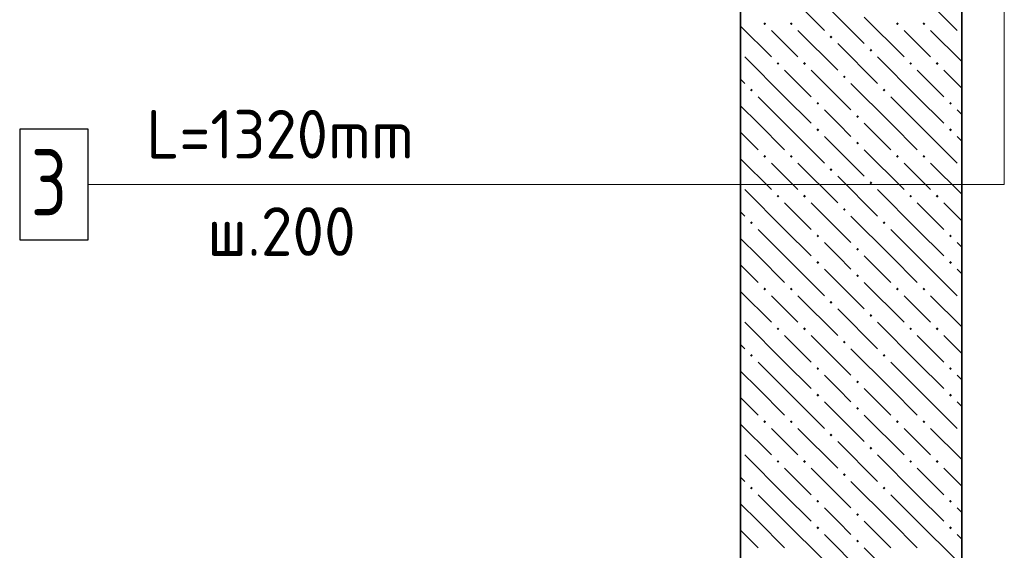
# Model space of a CAD drawing. Header units: millimetres. Extents: x 0 to 21000, y 0 to 14855.
# Tile 21 of 25: x 17075 to 19302, y 9941 to 11141. Entities that reach past the tile are written whole.
import ezdxf

# ---------------------------------------------------------------- set-up
doc = ezdxf.new("R2010")
doc.units = ezdxf.units.MM
doc.layers.add('ЖБ Стена верхний уровень', color=7, linetype='Continuous', lineweight=25, true_color=0x006e00)
doc.layers.add('Обрамление П-обр. равн.', color=7, linetype='Continuous', lineweight=25)
doc.layers.add('Позиционная метка линия выноска', color=7, linetype='Continuous', lineweight=13)
doc.styles.add('ISOCPEUR', font='txt')

msp = doc.modelspace()

# ---------------------------------------------------------------- hatches: boundary and pattern name
at = {"layer": 'ЖБ Стена верхний уровень', "linetype": 'Continuous', "lineweight": 18, "transparency": 33554687}
for points in [[(18756.8, 11131.9), (18760, 11135.2), (18763.3, 11131.9), (18760, 11128.7)], [(18816.8, 11131.9), (18820, 11135.2), (18823.3, 11131.9), (18820, 11128.7)], [(19056.8, 11131.9), (19060, 11135.2), (19063.3, 11131.9), (19060, 11128.7)], [(19116.8, 11131.9), (19120, 11135.2), (19123.3, 11131.9), (19120, 11128.7)], [(18906.8, 11101.9), (18910, 11105.2), (18913.3, 11101.9), (18910, 11098.7)], [(18996.8, 11071.9), (19000, 11075.2), (19003.3, 11071.9), (19000, 11068.7)], [(18786.8, 11041.9), (18790, 11045.2), (18793.3, 11041.9), (18790, 11038.7)], [(18846.8, 11041.9), (18850, 11045.2), (18853.3, 11041.9), (18850, 11038.7)], [(19086.8, 11041.9), (19090, 11045.2), (19093.3, 11041.9), (19090, 11038.7)], [(19146.8, 11041.9), (19150, 11045.2), (19153.3, 11041.9), (19150, 11038.7)], [(18936.8, 11011.9), (18940, 11015.2), (18943.3, 11011.9), (18940, 11008.7)], [(18726.8, 10981.9), (18730, 10985.2), (18733.3, 10981.9), (18730, 10978.7)], [(19026.8, 10981.9), (19030, 10985.2), (19033.3, 10981.9), (19030, 10978.7)], [(18876.8, 10951.9), (18880, 10955.2), (18883.3, 10951.9), (18880, 10948.7)], [(19176.8, 10951.9), (19180, 10955.2), (19183.3, 10951.9), (19180, 10948.7)], [(18966.8, 10921.9), (18970, 10925.2), (18973.3, 10921.9), (18970, 10918.7)], [(18876.8, 10891.9), (18880, 10895.2), (18883.3, 10891.9), (18880, 10888.7)], [(19176.8, 10891.9), (19180, 10895.2), (19183.3, 10891.9), (19180, 10888.7)], [(18966.8, 10861.9), (18970, 10865.2), (18973.3, 10861.9), (18970, 10858.7)], [(18756.8, 10831.9), (18760, 10835.2), (18763.3, 10831.9), (18760, 10828.7)], [(18816.8, 10831.9), (18820, 10835.2), (18823.3, 10831.9), (18820, 10828.7)], [(19056.8, 10831.9), (19060, 10835.2), (19063.3, 10831.9), (19060, 10828.7)], [(19116.8, 10831.9), (19120, 10835.2), (19123.3, 10831.9), (19120, 10828.7)], [(18906.8, 10801.9), (18910, 10805.2), (18913.3, 10801.9), (18910, 10798.7)], [(18996.8, 10771.9), (19000, 10775.2), (19003.3, 10771.9), (19000, 10768.7)], [(18786.8, 10741.9), (18790, 10745.2), (18793.3, 10741.9), (18790, 10738.7)], [(18846.8, 10741.9), (18850, 10745.2), (18853.3, 10741.9), (18850, 10738.7)], [(19086.8, 10741.9), (19090, 10745.2), (19093.3, 10741.9), (19090, 10738.7)], [(19146.8, 10741.9), (19150, 10745.2), (19153.3, 10741.9), (19150, 10738.7)], [(18936.8, 10711.9), (18940, 10715.2), (18943.3, 10711.9), (18940, 10708.7)], [(18726.8, 10681.9), (18730, 10685.2), (18733.3, 10681.9), (18730, 10678.7)], [(19026.8, 10681.9), (19030, 10685.2), (19033.3, 10681.9), (19030, 10678.7)], [(18876.8, 10651.9), (18880, 10655.2), (18883.3, 10651.9), (18880, 10648.7)], [(19176.8, 10651.9), (19180, 10655.2), (19183.3, 10651.9), (19180, 10648.7)], [(18966.8, 10621.9), (18970, 10625.2), (18973.3, 10621.9), (18970, 10618.7)], [(18876.8, 10591.9), (18880, 10595.2), (18883.3, 10591.9), (18880, 10588.7)], [(19176.8, 10591.9), (19180, 10595.2), (19183.3, 10591.9), (19180, 10588.7)], [(18966.8, 10561.9), (18970, 10565.2), (18973.3, 10561.9), (18970, 10558.7)], [(18756.8, 10531.9), (18760, 10535.2), (18763.3, 10531.9), (18760, 10528.7)], [(18816.8, 10531.9), (18820, 10535.2), (18823.3, 10531.9), (18820, 10528.7)], [(19056.8, 10531.9), (19060, 10535.2), (19063.3, 10531.9), (19060, 10528.7)], [(19116.8, 10531.9), (19120, 10535.2), (19123.3, 10531.9), (19120, 10528.7)], [(18906.8, 10501.9), (18910, 10505.2), (18913.3, 10501.9), (18910, 10498.7)], [(18996.8, 10471.9), (19000, 10475.2), (19003.3, 10471.9), (19000, 10468.7)], [(18786.8, 10441.9), (18790, 10445.2), (18793.3, 10441.9), (18790, 10438.7)], [(18846.8, 10441.9), (18850, 10445.2), (18853.3, 10441.9), (18850, 10438.7)], [(19086.8, 10441.9), (19090, 10445.2), (19093.3, 10441.9), (19090, 10438.7)], [(19146.8, 10441.9), (19150, 10445.2), (19153.3, 10441.9), (19150, 10438.7)], [(18936.8, 10411.9), (18940, 10415.2), (18943.3, 10411.9), (18940, 10408.7)], [(18726.8, 10381.9), (18730, 10385.2), (18733.3, 10381.9), (18730, 10378.7)], [(19026.8, 10381.9), (19030, 10385.2), (19033.3, 10381.9), (19030, 10378.7)], [(18876.8, 10351.9), (18880, 10355.2), (18883.3, 10351.9), (18880, 10348.7)], [(19176.8, 10351.9), (19180, 10355.2), (19183.3, 10351.9), (19180, 10348.7)], [(18966.8, 10321.9), (18970, 10325.2), (18973.3, 10321.9), (18970, 10318.7)], [(18876.8, 10291.9), (18880, 10295.2), (18883.3, 10291.9), (18880, 10288.7)], [(19176.8, 10291.9), (19180, 10295.2), (19183.3, 10291.9), (19180, 10288.7)], [(18966.8, 10261.9), (18970, 10265.2), (18973.3, 10261.9), (18970, 10258.7)], [(18756.8, 10231.9), (18760, 10235.2), (18763.3, 10231.9), (18760, 10228.7)], [(18816.8, 10231.9), (18820, 10235.2), (18823.3, 10231.9), (18820, 10228.7)], [(19056.8, 10231.9), (19060, 10235.2), (19063.3, 10231.9), (19060, 10228.7)], [(19116.8, 10231.9), (19120, 10235.2), (19123.3, 10231.9), (19120, 10228.7)], [(18906.8, 10201.9), (18910, 10205.2), (18913.3, 10201.9), (18910, 10198.7)], [(18996.8, 10171.9), (19000, 10175.2), (19003.3, 10171.9), (19000, 10168.7)], [(18786.8, 10141.9), (18790, 10145.2), (18793.3, 10141.9), (18790, 10138.7)], [(18846.8, 10141.9), (18850, 10145.2), (18853.3, 10141.9), (18850, 10138.7)], [(19086.8, 10141.9), (19090, 10145.2), (19093.3, 10141.9), (19090, 10138.7)], [(19146.8, 10141.9), (19150, 10145.2), (19153.3, 10141.9), (19150, 10138.7)], [(18936.8, 10111.9), (18940, 10115.2), (18943.3, 10111.9), (18940, 10108.7)], [(18726.8, 10081.9), (18730, 10085.2), (18733.3, 10081.9), (18730, 10078.7)], [(19026.8, 10081.9), (19030, 10085.2), (19033.3, 10081.9), (19030, 10078.7)], [(18876.8, 10051.9), (18880, 10055.2), (18883.3, 10051.9), (18880, 10048.7)], [(19176.8, 10051.9), (19180, 10055.2), (19183.3, 10051.9), (19180, 10048.7)], [(18966.8, 10021.9), (18970, 10025.2), (18973.3, 10021.9), (18970, 10018.7)], [(18876.8, 9991.9), (18880, 9995.2), (18883.3, 9991.9), (18880, 9988.7)], [(19176.8, 9991.9), (19180, 9995.2), (19183.3, 9991.9), (19180, 9988.7)], [(18966.8, 9961.9), (18970, 9965.2), (18973.3, 9961.9), (18970, 9958.7)]]:
    msp.add_hatch(color=7, dxfattribs=at).paths.add_polyline_path(points, flags=16)

# ---------------------------------------------------------------- linework, layer by layer
at = {"layer": 'ЖБ Стена верхний уровень', "color": 7, "linetype": 'Continuous', "lineweight": 35, "transparency": 33554687}
for p, q in [((18705.4, 12335.9), (18705.4, 8835.9)), ((19205.4, 8835.9), (19205.4, 12335.9))]:
    msp.add_line(p, q, dxfattribs=at)
at = {"layer": 'ЖБ Стена верхний уровень', "color": 251, "linetype": 'Continuous', "lineweight": 18, "true_color": 0x575757, "transparency": 33554687}
for p, q in [((18805, 11206.9), (18895, 11116.9)), ((19105, 11206.9), (19195, 11116.9)), ((18895, 11176.9), (18985, 11086.9)), ((18985, 11146.9), (19075, 11056.9)), ((18705.4, 11126.5), (18775, 11056.9)), ((18805, 11086.9), (18775, 11116.9)), ((18835, 11116.9), (18925, 11026.9)), ((19105, 11086.9), (19075, 11116.9)), ((19135, 11116.9), (19205.4, 11046.5)), ((18835, 11056.9), (18805, 11086.9)), ((18925, 11086.9), (19015, 10996.9)), ((19135, 11056.9), (19105, 11086.9)), ((18805, 10966.9), (18715, 11056.9)), ((19105, 10966.9), (19015, 11056.9)), ((18805, 11026.9), (18865, 10966.9)), ((18865, 11026.9), (18955, 10936.9)), ((19105, 11026.9), (19165, 10966.9)), ((19165, 11026.9), (19205.4, 10986.5)), ((18705.4, 11006.5), (18715, 10996.9)), ((19045, 10906.9), (18955, 10996.9)), ((18745, 10966.9), (18805, 10906.9)), ((18805, 10966.9), (18865, 10906.9)), ((19045, 10966.9), (19105, 10906.9)), ((19105, 10966.9), (19165, 10906.9)), ((18745, 10906.9), (18705.4, 10946.5)), ((18925, 10906.9), (18895, 10936.9)), ((19205.4, 10926.5), (19195, 10936.9)), ((18745, 10906.9), (18805, 10846.9)), ((18805, 10906.9), (18895, 10816.9)), ((18955, 10876.9), (18925, 10906.9)), ((18985, 10906.9), (19045, 10846.9)), ((19045, 10906.9), (19105, 10846.9)), ((19105, 10906.9), (19195, 10816.9)), ((18705.4, 10886.5), (18745, 10846.9)), ((18895, 10876.9), (18985, 10786.9)), ((19195, 10876.9), (19205.4, 10866.5)), ((18985, 10846.9), (19075, 10756.9)), ((18705.4, 10826.5), (18775, 10756.9)), ((18805, 10786.9), (18775, 10816.9)), ((18835, 10816.9), (18925, 10726.9)), ((19105, 10786.9), (19075, 10816.9)), ((19135, 10816.9), (19205.4, 10746.5)), ((18835, 10756.9), (18805, 10786.9)), ((18925, 10786.9), (19015, 10696.9)), ((19135, 10756.9), (19105, 10786.9)), ((18805, 10666.9), (18715, 10756.9)), ((19105, 10666.9), (19015, 10756.9)), ((18805, 10726.9), (18865, 10666.9)), ((18865, 10726.9), (18955, 10636.9)), ((19105, 10726.9), (19165, 10666.9)), ((19165, 10726.9), (19205.4, 10686.5)), ((18705.4, 10706.5), (18715, 10696.9)), ((19045, 10606.9), (18955, 10696.9)), ((18745, 10666.9), (18805, 10606.9)), ((18805, 10666.9), (18865, 10606.9)), ((19045, 10666.9), (19105, 10606.9)), ((19105, 10666.9), (19165, 10606.9)), ((18745, 10606.9), (18705.4, 10646.5)), ((18925, 10606.9), (18895, 10636.9)), ((19205.4, 10626.5), (19195, 10636.9)), ((18745, 10606.9), (18805, 10546.9)), ((18805, 10606.9), (18895, 10516.9)), ((18955, 10576.9), (18925, 10606.9)), ((18985, 10606.9), (19045, 10546.9)), ((19045, 10606.9), (19105, 10546.9)), ((19105, 10606.9), (19195, 10516.9)), ((18705.4, 10586.5), (18745, 10546.9)), ((18895, 10576.9), (18985, 10486.9)), ((19195, 10576.9), (19205.4, 10566.5)), ((18985, 10546.9), (19075, 10456.9)), ((18705.4, 10526.5), (18775, 10456.9)), ((18805, 10486.9), (18775, 10516.9)), ((18835, 10516.9), (18925, 10426.9)), ((19105, 10486.9), (19075, 10516.9)), ((19135, 10516.9), (19205.4, 10446.5)), ((18835, 10456.9), (18805, 10486.9)), ((18925, 10486.9), (19015, 10396.9)), ((19135, 10456.9), (19105, 10486.9)), ((18805, 10366.9), (18715, 10456.9)), ((19105, 10366.9), (19015, 10456.9)), ((18805, 10426.9), (18865, 10366.9)), ((18865, 10426.9), (18955, 10336.9)), ((19105, 10426.9), (19165, 10366.9)), ((19165, 10426.9), (19205.4, 10386.5)), ((18705.4, 10406.5), (18715, 10396.9)), ((19045, 10306.9), (18955, 10396.9)), ((18745, 10366.9), (18805, 10306.9)), ((18805, 10366.9), (18865, 10306.9)), ((19045, 10366.9), (19105, 10306.9)), ((19105, 10366.9), (19165, 10306.9)), ((18745, 10306.9), (18705.4, 10346.5)), ((18925, 10306.9), (18895, 10336.9)), ((19205.4, 10326.5), (19195, 10336.9)), ((18745, 10306.9), (18805, 10246.9)), ((18805, 10306.9), (18895, 10216.9)), ((18955, 10276.9), (18925, 10306.9)), ((18985, 10306.9), (19045, 10246.9)), ((19045, 10306.9), (19105, 10246.9)), ((19105, 10306.9), (19195, 10216.9)), ((18705.4, 10286.5), (18745, 10246.9)), ((18895, 10276.9), (18985, 10186.9)), ((19195, 10276.9), (19205.4, 10266.5)), ((18985, 10246.9), (19075, 10156.9)), ((18705.4, 10226.5), (18775, 10156.9)), ((18805, 10186.9), (18775, 10216.9)), ((18835, 10216.9), (18925, 10126.9)), ((19105, 10186.9), (19075, 10216.9)), ((19135, 10216.9), (19205.4, 10146.5)), ((18835, 10156.9), (18805, 10186.9)), ((18925, 10186.9), (19015, 10096.9)), ((19135, 10156.9), (19105, 10186.9)), ((18805, 10066.9), (18715, 10156.9)), ((19105, 10066.9), (19015, 10156.9)), ((18805, 10126.9), (18865, 10066.9)), ((18865, 10126.9), (18955, 10036.9)), ((19105, 10126.9), (19165, 10066.9)), ((19165, 10126.9), (19205.4, 10086.5)), ((18705.4, 10106.5), (18715, 10096.9)), ((19045, 10006.9), (18955, 10096.9)), ((18745, 10066.9), (18805, 10006.9)), ((18805, 10066.9), (18865, 10006.9)), ((19045, 10066.9), (19105, 10006.9)), ((19105, 10066.9), (19165, 10006.9)), ((18745, 10006.9), (18705.4, 10046.5)), ((18925, 10006.9), (18895, 10036.9)), ((19205.4, 10026.5), (19195, 10036.9)), ((18745, 10006.9), (18805, 9946.9)), ((18805, 10006.9), (18895, 9916.9)), ((18955, 9976.9), (18925, 10006.9)), ((18985, 10006.9), (19045, 9946.9)), ((19045, 10006.9), (19105, 9946.9)), ((19105, 10006.9), (19195, 9916.9)), ((18705.4, 9986.5), (18745, 9946.9)), ((18895, 9976.9), (18985, 9886.9)), ((19195, 9976.9), (19205.4, 9966.5)), ((18985, 9946.9), (19075, 9856.9))]:
    msp.add_line(p, q, dxfattribs=at)
at = {"layer": 'Обрамление П-обр. равн.', "color": 7, "linetype": 'Continuous', "lineweight": 25, "transparency": 33554687}
msp.add_lwpolyline([(17075.2, 10643.3), (17230.2, 10643.3), (17230.2, 10893.3), (17075.2, 10893.3), (17075.2, 10643.3)], dxfattribs=at)
at = {"layer": 'Позиционная метка линия выноска', "color": 7, "linetype": 'Continuous', "lineweight": 13, "transparency": 33554687}
msp.add_lwpolyline([(17230.2, 10768.3), (19301.8, 10768.3), (19301.8, 12578.3), (19141.8, 12578.3)], dxfattribs=at)

# ---------------------------------------------------------------- texts
at = {"layer": 'Обрамление П-обр. равн.', "color": 7, "linetype": 'Continuous', "lineweight": 13, "transparency": 33554687, "attachment_point": 7, "style": 'ISOCPEUR'}
for s, insert, char_height, width in [('\\W0.94;L=1320mm ', (17361.7, 10827), 110, 755.412), ('\\W0.78;3', (17100.2, 10698.3), 150, 163.203), ('\\W0.95;ш.200 ', (17499.2, 10607), 110, 481.065)]:
    msp.add_mtext(s, dxfattribs=dict(at, insert=insert, char_height=char_height, width=width))

doc.saveas('drawing.dxf')
